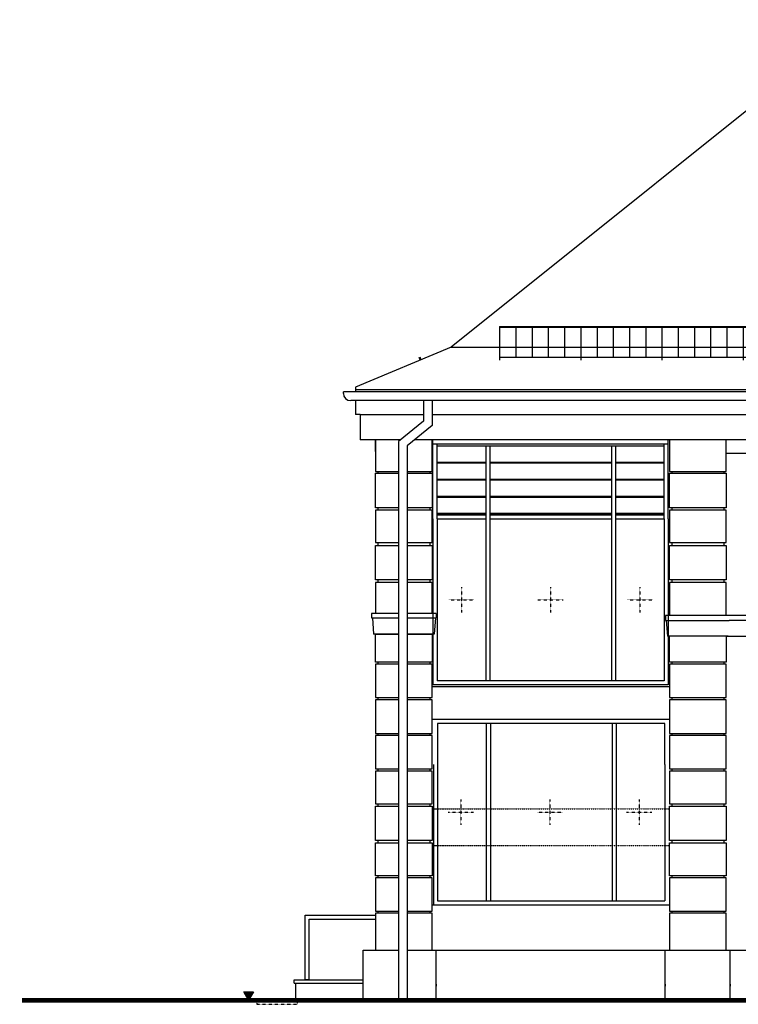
# Model space of a CAD drawing. Header units: inches. Extents: x -281236 to -70395, y 38777 to 102341.
# Tile 235 of 244: x -85456 to -84571, y 47981 to 49194. Entities that reach past the tile are written whole.
import ezdxf

# ---------------------------------------------------------------- set-up
doc = ezdxf.new("R2010")
doc.units = ezdxf.units.IN
doc.header["$MEASUREMENT"] = 0
for name, pattern in [('DASHED', [0.75, 0.5, -0.25]), ('DASHED2', [0.375, 0.25, -0.125]), ('DOT', [0.25, 0, -0.25])]:
    doc.linetypes.add(name, pattern=pattern)
doc.layers.get('0').update_dxf_attribs({"color": 101})
for name, color, linetype in [('Fas--widok-cienka', 9, 'Continuous'), ('Fas--widok-glowna', 7, 'Continuous'), ('Fas-balustrada-widok', 64, 'Continuous'), ('Fas-okno-hatch', 251, 'Continuous'), ('Fas-okno-widok', 8, 'Continuous'), ('Ins-kan', 54, 'Continuous'), ('L_CIENKA', 8, 'Continuous'), ('opis-drogowy', 7, 'Continuous'), ('Pzt-uksztaltowanie terenu', 7, 'Continuous'), ('Sc-cegla pelna-hatch', 8, 'Continuous'), ('Sc-cegla pustak', 42, 'Continuous')]:
    doc.layers.add(name, color=color, linetype=linetype)

# ---------------------------------------------------------------- blocks, each defined once
blk = doc.blocks.new('okkn')
at = {"layer": 'Fas-okno-widok'}
for p, q in [((0, -97.5), (0, 0)), ((290, -97.5), (290, 0)), ((5, -97.5), (5, -5)), ((285, -7.5), (5, -7.5)), ((65, -7.5), (65, -297)), ((70, -7.5), (70, -297)), ((220, -7.5), (220, -297)), ((225, -7.5), (225, -297)), ((285, -97.5), (285, -5)), ((65, -27.5), (5, -27.5)), ((65, -28.5), (5, -28.5)), ((220, -27.5), (70, -27.5)), ((220, -28.5), (70, -28.5)), ((285, -27.5), (225, -27.5)), ((285, -28.5), (225, -28.5)), ((65, -48.5), (5, -48.5)), ((220, -48.5), (70, -48.5)), ((285, -48.5), (225, -48.5)), ((65, -49.5), (5, -49.5)), ((220, -49.5), (70, -49.5)), ((285, -49.5), (225, -49.5)), ((65, -69.5), (5, -69.5)), ((65, -70.5), (5, -70.5)), ((220, -69.5), (70, -69.5)), ((220, -70.5), (70, -70.5)), ((285, -69.5), (225, -69.5)), ((285, -70.5), (225, -70.5)), ((65, -90.5), (5, -90.5)), ((65, -91.5), (5, -91.5)), ((65, -92.5), (5, -92.5)), ((220, -90.5), (70, -90.5)), ((220, -91.5), (70, -91.5)), ((220, -92.5), (70, -92.5)), ((285, -90.5), (225, -90.5)), ((285, -91.5), (225, -91.5)), ((285, -92.5), (225, -92.5)), ((0, -97.5), (0, -302)), ((65, -97.5), (5, -97.5)), ((5, -97.5), (5, -297)), ((220, -97.5), (70, -97.5)), ((285, -97.5), (225, -97.5)), ((285, -97.5), (285, -297)), ((290, -97.5), (290, -302)), ((0, -302), (290, -302)), ((5, -297), (285, -297))]:
    blk.add_line(p, q, dxfattribs=at)
blk.add_lwpolyline([(290, -5), (0, -5)], dxfattribs=at)
blk = doc.blocks.new('płotekśśśś')
at = {"layer": 'L_CIENKA'}
for p, q in [((0, 0), (200, 0)), ((0, 0), (0, -41.1)), ((200, 0), (200, -41.1)), ((0, -0.8), (200, -0.8)), ((20, -0.8), (20, -37.6)), ((40, -0.8), (40, -37.6)), ((60, -0.8), (60, -37.6)), ((80, -0.8), (80, -37.6)), ((100, -0.8), (100, -41.1)), ((120, -0.8), (120, -37.6)), ((140, -0.8), (140, -37.6)), ((160, -0.8), (160, -37.6)), ((180, -0.8), (180, -37.6)), ((0, -20.8), (0, -22.6)), ((0, -37.6), (200, -37.6))]:
    blk.add_line(p, q, dxfattribs=at)

msp = doc.modelspace()

# ---------------------------------------------------------------- hatches: boundary and pattern name
at = {"layer": 'opis-drogowy'}
msp.add_hatch(color=7, dxfattribs=at).paths.add_polyline_path([(-85168.28, 47996.06), (-85174.28, 47985.66), (-85180.28, 47996.06)])

# ---------------------------------------------------------------- linework, layer by layer
at = {"layer": 'Fas--widok-cienka'}
for p, q in [((-85042.49, 48724.48), (-85042.49, 48707.23)), ((-85036.99, 48707.23), (-85042.49, 48707.23)), ((-85036.99, 48707.23), (-84958.94, 48707.23)), ((-85036.99, 48707.23), (-85036.99, 48676.23)), ((-84987, 48676.23), (-85036.99, 48676.23)), ((-85017.99, 48661.73), (-85017.99, 48676.23)), ((-84989.76, 48462.21), (-85022.82, 48462.21)), ((-85022.82, 48462.21), (-85022.82, 48456.85)), ((-85022.82, 48456.85), (-84989.76, 48456.85)), ((-85021.82, 48456.85), (-85020.32, 48436.85)), ((-84943.16, 48462.21), (-84978.76, 48462.21)), ((-84978.76, 48456.85), (-84943.16, 48456.85)), ((-84944.16, 48456.85), (-84945.66, 48436.85)), ((-84943.16, 48462.21), (-84943.16, 48456.85)), ((-84580.99, 48459.7), (-84660.64, 48459.7)), ((-84660.64, 48459.7), (-84660.64, 48453.7)), ((-84660.64, 48453.7), (-84582.22, 48453.7)), ((-84659.6, 48453.7), (-84658.14, 48434.35)), ((-84989.76, 48436.85), (-85020.32, 48436.85)), ((-84945.66, 48436.85), (-84978.76, 48436.85)), ((-84583.49, 48434.35), (-84658.14, 48434.35)), ((-84655.82, 48402.33), (-84655.82, 48434.35)), ((-84585.82, 48434.36), (-83192.29, 48434.36)), ((-84655.82, 48371.73), (-84947.99, 48371.73)), ((-84655.82, 48331.73), (-84947.99, 48331.73)), ((-85032.99, 47985.66), (-85032.99, 48047.55)), ((-85032.99, 48047.55), (-84989.76, 48047.55)), ((-84978.76, 48047.55), (-84366.43, 48047.55)), ((-84942.99, 47985.66), (-84942.99, 48047.55)), ((-84660.82, 47985.66), (-84660.82, 48047.55)), ((-84580.82, 47985.66), (-84580.82, 48047.55)), ((-85117.99, 48010.66), (-85032.99, 48010.66)), ((-85117.99, 48006.66), (-85117.99, 48010.66)), ((-85117.99, 48010.66), (-85032.99, 48010.66)), ((-85117.99, 48006.66), (-85032.99, 48006.66)), ((-85115.99, 47985.66), (-85115.99, 48006.66)), ((-84942.99, 48005.58), (-84942.99, 48003.09)), ((-84660.82, 48005.58), (-84660.82, 48003.09)), ((-84580.82, 48005.58), (-84580.82, 48003.09))]:
    msp.add_line(p, q, dxfattribs=at)
at = {"layer": 'Fas--widok-cienka', "linetype": 'DOT', "ltscale": 0.5}
for p, q in [((-84947.99, 48221.73), (-84655.82, 48221.73)), ((-84947.99, 48176.23), (-84655.82, 48176.23))]:
    msp.add_line(p, q, dxfattribs=at)
at = {"layer": 'Fas--widok-cienka', "linetype": 'DOT'}
for p, q in [((-84947.99, 48221.73), (-84655.82, 48221.73)), ((-84947.99, 48176.23), (-84655.82, 48176.23))]:
    msp.add_line(p, q, dxfattribs=at)
at = {"layer": 'Fas--widok-cienka'}
for points in [[(-84947.94, 48707.23), (-83161.47, 48707.23)], [(-85017.99, 48676.23), (-85017.99, 48637.09), (-84989.76, 48637.09)], [(-84978.76, 48637.09), (-84947.99, 48637.09), (-84947.99, 48676.23)], [(-83187.54, 48676.23), (-84969.56, 48676.23)], [(-84655.82, 48676.23), (-84655.82, 48637.09), (-84585.82, 48637.09), (-84585.82, 48676.23)], [(-84585.82, 48659.7), (-84395.81, 48659.7), (-84395.81, 48459.7)], [(-85014.99, 48637.09), (-85014.99, 48635.02)], [(-84950.99, 48637.09), (-84950.99, 48635.02)], [(-84652.82, 48637.09), (-84652.82, 48635.02)], [(-84588.82, 48637.09), (-84588.82, 48635.02)], [(-84989.76, 48592.52), (-85017.99, 48592.52), (-85017.99, 48635.02), (-84989.76, 48635.02)], [(-84978.76, 48635.02), (-84947.99, 48635.02), (-84947.99, 48592.52)], [(-84585.82, 48592.52), (-84655.82, 48592.52), (-84655.82, 48635.02), (-84585.82, 48635.02), (-84585.82, 48592.52)], [(-85017.99, 48589.52), (-85017.99, 48549.52), (-84989.76, 48549.52)], [(-84989.76, 48589.52), (-85017.99, 48589.52)], [(-85014.99, 48592.52), (-85014.99, 48589.52)], [(-84947.99, 48592.52), (-84978.76, 48592.52)], [(-84978.76, 48549.52), (-84947.99, 48549.52), (-84947.99, 48589.52), (-84978.76, 48589.52)], [(-84950.99, 48592.52), (-84950.99, 48589.52)], [(-84655.82, 48589.52), (-84655.82, 48549.52), (-84585.82, 48549.52), (-84585.82, 48589.52), (-84655.82, 48589.52)], [(-84652.82, 48592.52), (-84652.82, 48589.52)], [(-84588.82, 48592.52), (-84588.82, 48589.52)], [(-84989.76, 48503.52), (-85017.99, 48503.52), (-85017.99, 48546.02), (-84989.76, 48546.02)], [(-85014.99, 48549.52), (-85014.99, 48546.02)], [(-84978.76, 48546.02), (-84947.99, 48546.02), (-84947.99, 48503.52)], [(-84950.99, 48549.52), (-84950.99, 48546.02)], [(-84585.82, 48503.52), (-84655.82, 48503.52), (-84655.82, 48546.02), (-84585.82, 48546.02), (-84585.82, 48503.52)], [(-84652.82, 48549.52), (-84652.82, 48546.02)], [(-84588.82, 48549.52), (-84588.82, 48546.02)], [(-85014.99, 48503.52), (-85014.99, 48500.52)], [(-84947.99, 48503.52), (-84978.76, 48503.52)], [(-84950.99, 48503.52), (-84950.99, 48500.52)], [(-84652.82, 48503.52), (-84652.82, 48500.52)], [(-84588.82, 48503.52), (-84588.82, 48500.52)], [(-85017.99, 48500.52), (-85017.99, 48462.21)], [(-84989.76, 48500.52), (-85017.99, 48500.52)], [(-84947.99, 48462.21), (-84947.99, 48500.52), (-84978.76, 48500.52)], [(-84655.82, 48500.52), (-84655.82, 48459.7)], [(-84585.82, 48459.7), (-84585.82, 48500.52), (-84655.82, 48500.52)], [(-83192.29, 48453.7), (-84582.22, 48453.7)], [(-83192.29, 48459.7), (-84580.99, 48459.7)], [(-85017.99, 48402.33), (-85017.99, 48436.85), (-84989.76, 48436.85)], [(-84978.76, 48436.85), (-84947.99, 48436.85), (-84947.99, 48402.33), (-84978.76, 48402.33)], [(-84585.82, 48434.36), (-84585.82, 48402.33), (-84655.82, 48402.33)], [(-84989.76, 48402.33), (-85017.99, 48402.33)], [(-85017.99, 48399.83), (-85017.99, 48358.83), (-84989.76, 48358.83)], [(-84989.76, 48399.83), (-85017.99, 48399.83)], [(-85014.99, 48402.33), (-85014.99, 48399.83)], [(-84978.76, 48358.83), (-84947.99, 48358.83), (-84947.99, 48399.83), (-84978.76, 48399.83)], [(-84950.99, 48402.33), (-84950.99, 48399.83)], [(-84655.82, 48399.83), (-84655.82, 48358.83), (-84585.82, 48358.83), (-84585.82, 48399.83), (-84655.82, 48399.83)], [(-84652.82, 48402.33), (-84652.82, 48399.83)], [(-84588.82, 48402.33), (-84588.82, 48399.83)], [(-85014.99, 48358.83), (-85014.99, 48355.83)], [(-84950.99, 48358.83), (-84950.99, 48355.83)], [(-84652.82, 48358.83), (-84652.82, 48355.83)], [(-84588.82, 48358.83), (-84588.82, 48355.83)], [(-84989.76, 48355.83), (-85017.99, 48355.83), (-85017.99, 48314.33)], [(-84978.76, 48314.33), (-84947.99, 48314.33), (-84947.99, 48355.83), (-84978.76, 48355.83)], [(-84655.82, 48314.33), (-84585.82, 48314.33), (-84585.82, 48355.83), (-84655.82, 48355.83), (-84655.82, 48314.33)], [(-85017.99, 48314.33), (-84989.76, 48314.33)], [(-85017.99, 48311.83), (-85017.99, 48270.83), (-84989.76, 48270.83)], [(-84989.76, 48311.83), (-85017.99, 48311.83)], [(-85014.99, 48314.33), (-85014.99, 48311.83)], [(-84978.76, 48270.83), (-84947.99, 48270.83), (-84947.99, 48311.83), (-84978.76, 48311.83)], [(-84950.99, 48314.33), (-84950.99, 48311.83)], [(-84655.82, 48311.83), (-84655.82, 48270.83), (-84585.82, 48270.83), (-84585.82, 48311.83), (-84655.82, 48311.83)], [(-84652.82, 48314.33), (-84652.82, 48311.83)], [(-84588.82, 48314.33), (-84588.82, 48311.83)], [(-85017.99, 48267.83), (-85017.99, 48227.83), (-84989.76, 48227.83)], [(-84989.76, 48267.83), (-85017.99, 48267.83)], [(-85014.99, 48270.83), (-85014.99, 48267.83)], [(-84978.76, 48227.83), (-84947.99, 48227.83), (-84947.99, 48267.83), (-84978.76, 48267.83)], [(-84950.99, 48270.83), (-84950.99, 48267.83)], [(-84655.82, 48267.83), (-84655.82, 48227.83), (-84585.82, 48227.83), (-84585.82, 48267.83), (-84655.82, 48267.83)], [(-84652.82, 48270.83), (-84652.82, 48267.83)], [(-84588.82, 48270.83), (-84588.82, 48267.83)], [(-84989.76, 48182.33), (-85017.99, 48182.33), (-85017.99, 48224.83), (-84989.76, 48224.83)], [(-85014.99, 48227.83), (-85014.99, 48224.83)], [(-84978.76, 48224.83), (-84947.99, 48224.83), (-84947.99, 48182.33)], [(-84950.99, 48227.83), (-84950.99, 48224.83)], [(-84585.82, 48182.33), (-84655.82, 48182.33), (-84655.82, 48224.83), (-84585.82, 48224.83), (-84585.82, 48182.33)], [(-84652.82, 48227.83), (-84652.82, 48224.83)], [(-84588.82, 48227.83), (-84588.82, 48224.83)], [(-85017.99, 48138.83), (-85017.99, 48179.83), (-84989.76, 48179.83)], [(-85014.99, 48182.33), (-85014.99, 48179.83)], [(-84947.99, 48182.33), (-84978.76, 48182.33)], [(-84978.76, 48179.83), (-84947.99, 48179.83), (-84947.99, 48138.83), (-84978.76, 48138.83)], [(-84950.99, 48182.33), (-84950.99, 48179.83)], [(-84655.82, 48138.83), (-84655.82, 48179.83), (-84585.82, 48179.83), (-84585.82, 48138.83), (-84655.82, 48138.83)], [(-84652.82, 48182.33), (-84652.82, 48179.83)], [(-84588.82, 48182.33), (-84588.82, 48179.83)], [(-84989.76, 48138.83), (-85017.99, 48138.83)], [(-85014.99, 48138.83), (-85014.99, 48136.33)], [(-84950.99, 48138.83), (-84950.99, 48136.33)], [(-84652.82, 48138.83), (-84652.82, 48136.33)], [(-84588.82, 48138.83), (-84588.82, 48136.33)], [(-85017.99, 48136.33), (-85017.99, 48095.33), (-84989.76, 48095.33)], [(-84989.76, 48136.33), (-85017.99, 48136.33)], [(-84978.76, 48095.33), (-84947.99, 48095.33), (-84947.99, 48136.33), (-84978.76, 48136.33)], [(-84655.82, 48136.33), (-84655.82, 48095.33), (-84585.82, 48095.33), (-84585.82, 48136.33), (-84655.82, 48136.33)], [(-84989.76, 48092.83), (-85017.99, 48092.83), (-85017.99, 48047.55)], [(-85014.99, 48095.33), (-85014.99, 48092.83)], [(-84947.99, 48047.55), (-84947.99, 48092.83), (-84978.76, 48092.83)], [(-84950.99, 48095.33), (-84950.99, 48092.83)], [(-84585.82, 48047.55), (-84585.82, 48092.83), (-84655.82, 48092.83), (-84655.82, 48047.55)], [(-84652.82, 48095.33), (-84652.82, 48092.83)], [(-84588.82, 48095.33), (-84588.82, 48092.83)]]:
    msp.add_lwpolyline(points, dxfattribs=at)
at = {"layer": 'Fas--widok-glowna'}
for p, q in [((-84924.84, 48790.5), (-85042.49, 48740.99)), ((-85042.49, 48740.99), (-85042.49, 48735.48))]:
    msp.add_line(p, q, dxfattribs=at)
msp.add_lwpolyline([(-84123.28, 49193.86), (-84420.64, 49193.86), (-84924.84, 48790.5)], dxfattribs=at)
at = {"layer": 'Fas-balustrada-widok'}
for p, q in [((-85104.49, 48090.66), (-85017.99, 48090.66)), ((-85104.49, 48010.66), (-85104.49, 48090.66)), ((-85099.49, 48085.66), (-85017.99, 48085.66)), ((-85099.49, 48010.66), (-85099.49, 48085.61)), ((-85099.49, 48010.66), (-85104.49, 48010.66))]:
    msp.add_line(p, q, dxfattribs=at)
at = {"layer": 'Fas-okno-hatch', "linetype": 'DASHED', "ltscale": 0.2}
for p, q in [((-84912.13, 48494.53), (-84912.13, 48463.43)), ((-84802.13, 48494.53), (-84802.13, 48463.43)), ((-84692.13, 48494.53), (-84692.13, 48463.43)), ((-84927.69, 48478.98), (-84896.58, 48478.98)), ((-84817.69, 48478.98), (-84786.58, 48478.98)), ((-84707.69, 48478.98), (-84676.58, 48478.98)), ((-84912.89, 48232.88), (-84912.89, 48201.77)), ((-84802.89, 48232.88), (-84802.89, 48201.77)), ((-84692.89, 48232.88), (-84692.89, 48201.77)), ((-84928.44, 48217.32), (-84897.34, 48217.32)), ((-84818.44, 48217.32), (-84787.34, 48217.32)), ((-84708.44, 48217.32), (-84677.34, 48217.32))]:
    msp.add_line(p, q, dxfattribs=at)
at = {"layer": 'Fas-okno-widok'}
for p, q in [((-84656.38, 48331.57), (-84946.38, 48331.57)), ((-84881.38, 48326.57), (-84881.38, 48108.07)), ((-84876.38, 48326.57), (-84876.38, 48108.07)), ((-84726.38, 48326.57), (-84726.38, 48108.07)), ((-84721.38, 48326.57), (-84721.38, 48108.07)), ((-84946.38, 48276.07), (-84946.38, 48103.07)), ((-84941.38, 48276.07), (-84941.38, 48108.07)), ((-84661.38, 48276.07), (-84661.38, 48108.07)), ((-84947.99, 48103.07), (-84655.82, 48103.07)), ((-84941.38, 48108.07), (-84661.38, 48108.07))]:
    msp.add_line(p, q, dxfattribs=at)
msp.add_lwpolyline([(-84661.38, 48276.07), (-84661.38, 48326.57), (-84941.38, 48326.57), (-84941.38, 48276.07)], dxfattribs=at)
at = {"layer": 'Ins-kan'}
for points in [[(-81458.06, 48735.48), (-85057.5, 48735.48)], [(-85057.5, 48733.48), (-85057.5, 48735.48)], [(-81467.06, 48724.48), (-85048.5, 48724.48)], [(-84958.94, 48724.48), (-84958.94, 48699.04), (-84989.76, 48673.98), (-84989.76, 47985.66)], [(-84947.94, 48724.48), (-84947.94, 48693.81), (-84978.76, 48668.75), (-84978.76, 47985.66)]]:
    msp.add_lwpolyline(points, dxfattribs=at)
msp.add_arc((-85048.5, 48733.48), 9, 180, 270, dxfattribs=at)
at = {"layer": 'L_CIENKA', "linetype": 'DASHED'}
msp.add_line((-84924.84, 48790.5), (-81590.71, 48789.5), dxfattribs=at)
at = {"layer": 'L_CIENKA'}
for p, q in [((-84964.38, 48778.2), (-84962.83, 48774.51)), ((-84963.46, 48778.59), (-84961.91, 48774.9)), ((-81473.07, 48737.78), (-85042.49, 48737.78))]:
    msp.add_line(p, q, dxfattribs=at)
at = {"layer": 'opis-drogowy', "color": 7}
msp.add_lwpolyline([(-85168.28, 47996.06), (-85174.28, 47985.66), (-85180.28, 47996.06), (-85168.28, 47996.06)], dxfattribs=at)
at = {"layer": 'Pzt-uksztaltowanie terenu'}
msp.add_line((-84546.94, 47985.66), (-85453.42, 47985.66), dxfattribs=at)
at = {"layer": 'Pzt-uksztaltowanie terenu', "const_width": 6}
msp.add_lwpolyline([(-85453.42, 47985.66), (-85174.28, 47985.66), (-84546.94, 47985.66), (-82744.9, 47990.61), (-81994.89, 47992.66), (-81605.06, 47992.66), (-81237.36, 47992.66)], dxfattribs=at)
at = {"layer": 'Sc-cegla pelna-hatch', "linetype": 'DASHED2', "ltscale": 0.3}
msp.add_lwpolyline([(-85163.99, 47980.7), (-85113.99, 47980.7), (-85113.99, 47985.7), (-85163.99, 47985.7)], close=True, dxfattribs=at)

# ---------------------------------------------------------------- block references
for p in [(-84864.94, 48815.65), (-84664.94, 48815.65)]:
    msp.add_blockref('płotekśśśś', p)
at = {"layer": 'Sc-cegla pustak', "xscale": -1}
msp.add_blockref('okkn', (-84657.13, 48676.23), dxfattribs=at)

doc.saveas('drawing.dxf')
